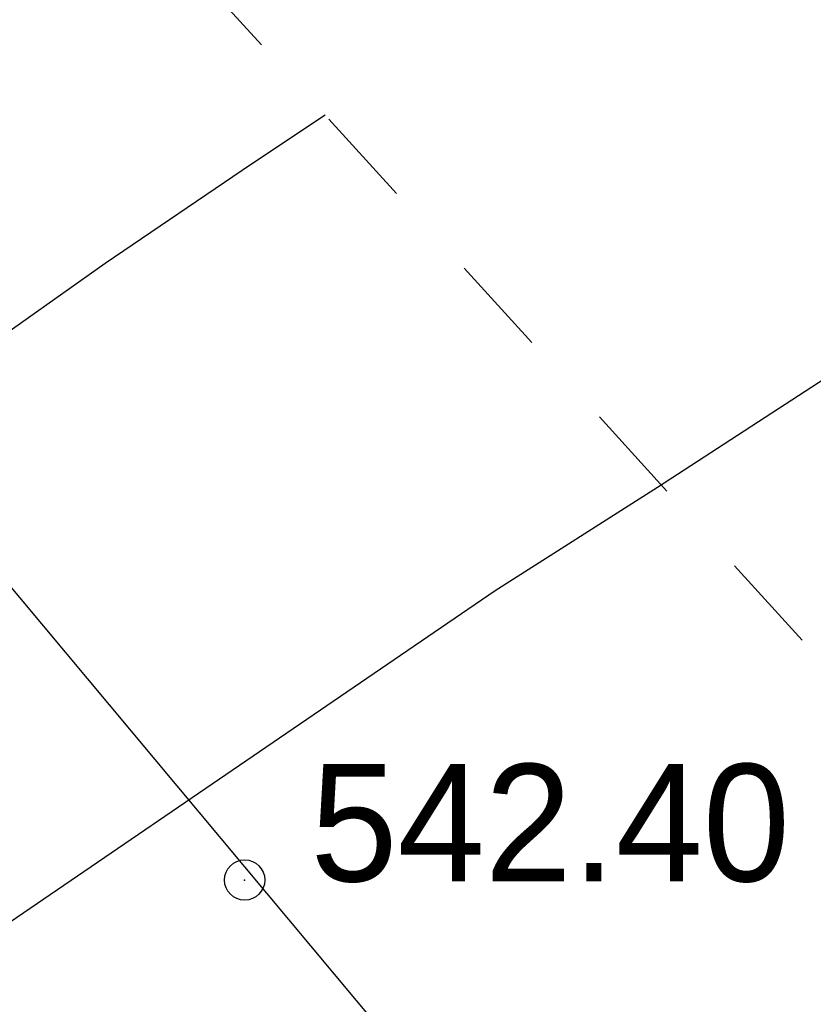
# Model space of a CAD drawing. Extents: x 0 to 361260, y 0 to 4201817.
# Tile 250 of 256: x 360265.52 to 360271.44, y 4200434.21 to 4200441.56. Entities that reach past the tile are written whole.
import ezdxf

# ---------------------------------------------------------------- set-up
doc = ezdxf.new("R2010")
doc.units = 0
doc.header["$LTSCALE"] = 0.5
doc.header["$MEASUREMENT"] = 0
doc.header["$PDMODE"] = 32
doc.header["$PDSIZE"] = 0.3
doc.linetypes.add('CONTI', pattern=[0])
doc.linetypes.add('Д_ТРОТ_ТРУБА', pattern=[3, 1.5, -1.5])
for name, color, linetype in [('(004) Точки рельефа', 7, 'Continuous'), ('(014) Водопровод', 5, 'ИК_Водопровод -------в--------'), ('(025) Дорога', 7, 'Continuous'), ('GORIZDEFAULT', 32, 'CONTI'), ('PI_TTDEFAULT', 5, 'CONTI')]:
    doc.layers.add(name, color=color, linetype=linetype)
doc.styles.add('D-431', font='txt')
doc.linetypes.add('ИК_Водопровод -------в--------', pattern='A,9,-0.6,["В",Standard,S=1.2,R=0,X=0,Y=-0.6],-1.2', length=10.8)

msp = doc.modelspace()

# ---------------------------------------------------------------- linework, layer by layer
at = {"layer": '(014) Водопровод', "flags": 128}
msp.add_lwpolyline([(360036.4378, 4200773.0145), (360047.0977, 4200750.3105), (360089.7596, 4200681.101), (360107.6188, 4200655.7963), (360141.8255, 4200594.0387), (360149.3453, 4200579.9984), (360206.507, 4200508.6105), (360230.262, 4200479.3873), (360306.2812, 4200388.525), (360409.1536, 4200291.5533), (360456.1144, 4200244.1908), (360490.7928, 4200199.3371)], dxfattribs=at)
at = {"layer": '(025) Дорога', "linetype": 'Д_ТРОТ_ТРУБА', "flags": 128}
msp.add_lwpolyline([(360034.8587, 4200791.3921), (360036.7325, 4200790.5012), (360038.7612, 4200786.5526), (360042.5011, 4200778.4333), (360055.4916, 4200753.9879), (360078.8029, 4200711.4108), (360116.369, 4200649.9155), (360150.8, 4200586.24), (360165.6824, 4200563.025), (360179.515, 4200545.24), (360209.9892, 4200509.4609), (360265.27, 4200443.63), (360306.0262, 4200398.7781), (360384.5648, 4200319.7401), (360425.3665, 4200280.5922), (360454.0874, 4200253.7751), (360461.5963, 4200243.1673), (360473.3562, 4200225.7819), (360486.0723, 4200211.8331), (360495.2332, 4200201.2946)], dxfattribs=at)
at = {"layer": 'GORIZDEFAULT', "color": 32}
for points in [[(360252.76, 4200425.89, 542.5), (360254.46, 4200427.13, 542.5), (360255.6, 4200427.93, 542.5), (360256.94, 4200428.87, 542.5), (360258.41, 4200429.91, 542.5), (360259.92, 4200430.97, 542.5), (360261.4, 4200432.01, 542.5), (360262.77, 4200432.97, 542.5), (360263.94, 4200433.8, 542.5), (360269.07, 4200437.3, 542.5), (360270.28, 4200438.07, 542.5), (360271.68, 4200438.98, 542.5), (360273.21, 4200439.96, 542.5), (360274.78, 4200440.97, 542.5), (360276.3, 4200441.95, 542.5)], [(360251.8, 4200429.55, 543), (360253.45, 4200430.63, 543), (360255.05, 4200431.7, 543), (360256.56, 4200432.74, 543), (360257.96, 4200433.72, 543), (360259.24, 4200434.62, 543), (360260.36, 4200435.43, 543), (360261.32, 4200436.15, 543), (360262.15, 4200436.78, 543), (360262.91, 4200437.36, 543), (360263.64, 4200437.91, 543), (360264.39, 4200438.47, 543), (360265.21, 4200439.07, 543), (360266.16, 4200439.74, 543), (360267.25, 4200440.48, 543), (360267.7995, 4200440.8463, 543)]]:
    msp.add_polyline3d(points, dxfattribs=at)
at = {"layer": 'PI_TTDEFAULT', "color": 5}
msp.add_point((360267.2, 4200435.14, 542.4), dxfattribs=at)

# ---------------------------------------------------------------- texts
at = {"layer": '(004) Точки рельефа', "style": 'D-431'}
msp.add_text('542.40', height=0.875, dxfattribs=at).set_placement((360267.69, 4200435.13))

doc.saveas('drawing.dxf')
